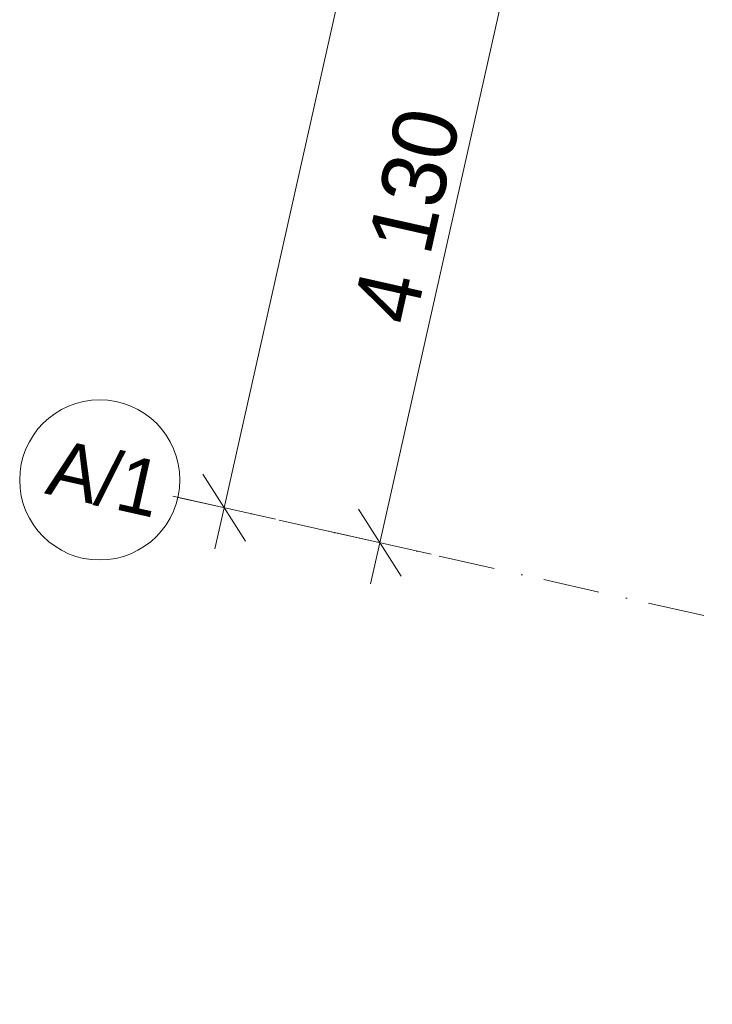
# Model space of a CAD drawing. Header units: millimetres. Extents: x -7213913 to -6930525, y 6129472 to 6355042.
# Tile 3 of 214: x -7213913 to -7209589, y 6159165 to 6165309. Entities that reach past the tile are written whole.
import ezdxf
from ezdxf.enums import TextEntityAlignment as Align

# ---------------------------------------------------------------- set-up
doc = ezdxf.new("R2010")
doc.units = ezdxf.units.MM
doc.header["$MEASUREMENT"] = 0
doc.linetypes.add('Штрихпунктирная', pattern=[670.277762, 352.777767, -176.388884, 0, -141.111112])
doc.layers.add('АР-Чертеж-Оси_Осевые размеры.АР', color=7, linetype='Continuous')
doc.layers.add('АР-Чертеж-Оси_Осевые размеры.АР_Ном._пера__1', color=7, linetype='Continuous', lineweight=0)
doc.layers.add('АР-Чертеж-Оси_Осевые размеры.АР_Ном._пера__120', color=7, linetype='Continuous', lineweight=0)
doc.styles.add('РЎР“Р•РќР•Р\xa0Р\x98Р\xa0_РЎРўР\x98Р›Р¬_5', font='GOTHIC.TTF')
doc.dimstyles.new('СГЕНЕРИР_СТИЛЬ__1', dxfattribs={"dimtxt": 400, "dimasz": 332.5, "dimexe": 0.18, "dimexo": 0.0625, "dimgap": 0, "dimtad": 1, "dimdec": 0, "dimzin": 0, "dimdsep": 46, "dimtxsty": 'РЎР“Р•РќР•Р\xa0Р\x98Р\xa0_РЎРўР\x98Р›Р¬_5', "dimblk": 'ARROWHEAD_6', "dimblk1": 'ARROWHEAD_6', "dimblk2": 'ARROWHEAD_6', "dimcen": 0.09, "dimse1": 1, "dimse2": 1, "dimclrd": 7, "dimclre": 7, "dimclrt": 7, "dimazin": 0, "dimtfac": 1, "dimtdec": 4, "dimtmove": 0, "dimatfit": 3, "dimfxl": 1, "dimtolj": 1, "dimtzin": 0, "dimarcsym": 0})
doc.dimstyles.new('СГЕНЕРИР_СТИЛЬ__2', dxfattribs={"dimtxt": 400, "dimasz": 332.5, "dimexe": 0.18, "dimexo": 0.0625, "dimgap": 0, "dimtad": 1, "dimdec": 0, "dimzin": 0, "dimdsep": 46, "dimtxsty": 'РЎР“Р•РќР•Р\xa0Р\x98Р\xa0_РЎРўР\x98Р›Р¬_5', "dimblk": 'ARROWHEAD_6', "dimblk1": 'ARROWHEAD_6', "dimblk2": 'ARROWHEAD_6', "dimcen": 0.09, "dimse1": 1, "dimse2": 1, "dimclrd": 7, "dimclre": 7, "dimclrt": 7, "dimazin": 0, "dimtfac": 1, "dimtdec": 4, "dimtmove": 2, "dimatfit": 3, "dimfxl": 1, "dimtolj": 1, "dimtzin": 0, "dimarcsym": 0})

# ---------------------------------------------------------------- blocks, each defined once
blk = doc.blocks.new('*D901', base_point=(-6566190.3, 6562677.8))
at = {"layer": 'АР-Чертеж-Оси_Осевые размеры.АР_Ном._пера__1', "color": 7, "linetype": 'Continuous', "lineweight": 0, "transparency": 16777216}
for p, q in [((-7210760, 6166074.6), (-7210041.2, 6169274.9)), ((-7210892.4, 6166283.7), (-7210627.6, 6165865.6)), ((-7210439.8, 6166002.7), (-7211080.1, 6166146.6)), ((-7211665, 6162045), (-7210760, 6166074.6)), ((-7211797.4, 6162254.1), (-7211532.6, 6161835.9)), ((-7211344.9, 6161973.1), (-7211985.2, 6162116.9)), ((-7211722.6, 6161788.9), (-7211665, 6162045))]:
    blk.add_line(p, q, dxfattribs=at)
at = {"layer": 'АР-Чертеж-Оси_Осевые размеры.АР_Ном._пера__1', "color": 7, "lineweight": 0, "transparency": 16777216, "insert": (-7211445, 6163389.6), "char_height": 400, "attachment_point": 7, "rotation": 77.34172, "style": 'РЎР“Р•РќР•Р\xa0Р\x98Р\xa0_РЎРўР\x98Р›Р¬_5'}
blk.add_mtext('\\A1;{\\pql;\\fCentury Gothic|b0|i0|c204|p0;\\W1.000000;4\xa0130}', dxfattribs=at)
blk = doc.blocks.new('ARROWHEAD_6')
at = {"color": 0, "linetype": 'Continuous', "lineweight": 0}
for p, q in [((-0.5, -0.5), (0.5, 0.5)), ((0, 0), (-1, 0))]:
    blk.add_line(p, q, dxfattribs=at)
blk = doc.blocks.new('*D913', base_point=(-6566190.3, 6562677.8))
at = {"layer": 'АР-Чертеж-Оси_Осевые размеры.АР_Ном._пера__1', "color": 7, "linetype": 'Continuous', "lineweight": 0, "transparency": 16777216}
for p, q in [((-7202989.4, 6205215.6), (-7203046.9, 6204959.5)), ((-7202914.5, 6204750.4), (-7203179.3, 6205168.6)), ((-7203367, 6205031.4), (-7202726.8, 6204887.6)), ((-7203046.9, 6204959.5), (-7212636.3, 6162263.2)), ((-7212768.7, 6162472.3), (-7212503.9, 6162054.1)), ((-7212956.4, 6162335.1), (-7212316.1, 6162191.3)), ((-7212636.3, 6162263.2), (-7212693.8, 6162007))]:
    blk.add_line(p, q, dxfattribs=at)
at = {"layer": 'АР-Чертеж-Оси_Осевые размеры.АР_Ном._пера__1', "color": 7, "lineweight": 0, "transparency": 16777216, "insert": (-7207709.5, 6184564.6), "char_height": 400, "attachment_point": 7, "rotation": 77.34172, "style": 'РЎР“Р•РќР•Р\xa0Р\x98Р\xa0_РЎРўР\x98Р›Р¬_5'}
blk.add_mtext('\\A1;{\\pql;\\fCentury Gothic|b0|i0|c204|p0;\\W1.000000;43\xa0760}', dxfattribs=at)
blk = doc.blocks.new('Стандартный Маркер Сетки[199]_10', base_point=(-7212924.8, 6162328))
at = {"layer": 'АР-Чертеж-Оси_Осевые размеры.АР_Ном._пера__120', "color": 7, "linetype": 'Штрихпунктирная', "lineweight": 0}
for q in [(-7212924.8, 6162328), (-7187848.6, 6156696), (-7211949.2, 6162108.8)]:
    blk.add_line((-7211949.2, 6162108.8), q, dxfattribs=at)
at = {"layer": 'АР-Чертеж-Оси_Осевые размеры.АР_Ном._пера__120', "color": 7, "linetype": 'Continuous', "lineweight": 0}
blk.add_circle((-7213412.7, 6162437.5), 500, dxfattribs=at)
at = {"layer": 'АР-Чертеж-Оси_Осевые размеры.АР_Ном._пера__120', "color": 7, "linetype": 'Штрихпунктирная', "lineweight": 0}
blk.add_point((-7211949.2, 6162108.8), dxfattribs=at)
at = {"layer": 'АР-Чертеж-Оси_Осевые размеры.АР_Ном._пера__120', "color": 7, "lineweight": 0, "style": 'РЎР“Р•РќР•Р\xa0Р\x98Р\xa0_РЎРўР\x98Р›Р¬_5'}
blk.add_attdef('AC_MarkerText_1', text='', height=350, rotation=347.34172, dxfattribs=at).set_placement((-7213342.8, 6162618.6), align=Align.TOP_CENTER)
blk = doc.blocks.new('Стандартный Маркер Сетки[207]_10', base_point=(-7212924.8, 6162328))
at = {"layer": 'АР-Чертеж-Оси_Осевые размеры.АР_Ном._пера__120', "color": 7, "linetype": 'Штрихпунктирная', "lineweight": 0}
for q in [(-7212924.8, 6162328), (-7187848.6, 6156696), (-7211949.2, 6162108.8)]:
    blk.add_line((-7211949.2, 6162108.8), q, dxfattribs=at)
at = {"layer": 'АР-Чертеж-Оси_Осевые размеры.АР_Ном._пера__120', "color": 7, "linetype": 'Continuous', "lineweight": 0}
blk.add_circle((-7213412.7, 6162437.5), 500, dxfattribs=at)
at = {"layer": 'АР-Чертеж-Оси_Осевые размеры.АР_Ном._пера__120', "color": 7, "linetype": 'Штрихпунктирная', "lineweight": 0}
blk.add_point((-7211949.2, 6162108.8), dxfattribs=at)
at = {"layer": 'АР-Чертеж-Оси_Осевые размеры.АР_Ном._пера__120', "color": 7, "lineweight": 0, "style": 'РЎР“Р•РќР•Р\xa0Р\x98Р\xa0_РЎРўР\x98Р›Р¬_5'}
blk.add_attdef('AC_MarkerText_1', text='', height=350, rotation=347.34172, dxfattribs=at).set_placement((-7213342.8, 6162618.6), align=Align.TOP_CENTER)
blk = doc.blocks.new('Стандартный Маркер Сетки[218]_10', base_point=(-7212924.8, 6162328))
at = {"layer": 'АР-Чертеж-Оси_Осевые размеры.АР_Ном._пера__120', "color": 7, "linetype": 'Штрихпунктирная', "lineweight": 0}
for q in [(-7212924.8, 6162328), (-7187848.6, 6156696), (-7211949.2, 6162108.8)]:
    blk.add_line((-7211949.2, 6162108.8), q, dxfattribs=at)
at = {"layer": 'АР-Чертеж-Оси_Осевые размеры.АР_Ном._пера__120', "color": 7, "linetype": 'Continuous', "lineweight": 0}
blk.add_circle((-7213412.7, 6162437.5), 500, dxfattribs=at)
at = {"layer": 'АР-Чертеж-Оси_Осевые размеры.АР_Ном._пера__120', "color": 7, "linetype": 'Штрихпунктирная', "lineweight": 0}
blk.add_point((-7211949.2, 6162108.8), dxfattribs=at)
at = {"layer": 'АР-Чертеж-Оси_Осевые размеры.АР_Ном._пера__120', "color": 7, "lineweight": 0, "style": 'РЎР“Р•РќР•Р\xa0Р\x98Р\xa0_РЎРўР\x98Р›Р¬_5'}
blk.add_attdef('AC_MarkerText_1', text='', height=350, rotation=347.34172, dxfattribs=at).set_placement((-7213342.8, 6162618.6), align=Align.TOP_CENTER)
blk = doc.blocks.new('Стандартный Маркер Сетки[227]_10', base_point=(-7212924.8, 6162328))
at = {"layer": 'АР-Чертеж-Оси_Осевые размеры.АР_Ном._пера__120', "color": 7, "linetype": 'Штрихпунктирная', "lineweight": 0}
for q in [(-7212924.8, 6162328), (-7187848.6, 6156696), (-7211949.2, 6162108.8)]:
    blk.add_line((-7211949.2, 6162108.8), q, dxfattribs=at)
at = {"layer": 'АР-Чертеж-Оси_Осевые размеры.АР_Ном._пера__120', "color": 7, "linetype": 'Continuous', "lineweight": 0}
blk.add_circle((-7213412.7, 6162437.5), 500, dxfattribs=at)
at = {"layer": 'АР-Чертеж-Оси_Осевые размеры.АР_Ном._пера__120', "color": 7, "linetype": 'Штрихпунктирная', "lineweight": 0}
blk.add_point((-7211949.2, 6162108.8), dxfattribs=at)
at = {"layer": 'АР-Чертеж-Оси_Осевые размеры.АР_Ном._пера__120', "color": 7, "lineweight": 0, "style": 'РЎР“Р•РќР•Р\xa0Р\x98Р\xa0_РЎРўР\x98Р›Р¬_5'}
blk.add_attdef('AC_MarkerText_1', text='', height=350, rotation=347.34172, dxfattribs=at).set_placement((-7213342.8, 6162618.6), align=Align.TOP_CENTER)

msp = doc.modelspace()

# ---------------------------------------------------------------- block references
at = {"layer": 'АР-Чертеж-Оси_Осевые размеры.АР', "color": 8, "linetype": 'Continuous', "lineweight": 15}
for name in ['Стандартный Маркер Сетки[199]_10', 'Стандартный Маркер Сетки[207]_10', 'Стандартный Маркер Сетки[218]_10', 'Стандартный Маркер Сетки[227]_10']:
    msp.add_blockref(name, (-7212924.8, 6162328), dxfattribs=at).add_auto_attribs({'AC_MarkerText_1': 'А/1'})

# ---------------------------------------------------------------- dimensions: what is measured, and where the dimension line sits
at = {"layer": 'АР-Чертеж-Оси_Осевые размеры.АР', "color": 7, "linetype": 'Continuous', "lineweight": 0}
for base, p1, p2, angle, dimstyle, picture, middle in [((-7212636.3, 6162263.2), (-7203353.8, 6205028.5), (-7212924.8, 6162328), 257.34172, 'СГЕНЕРИР_СТИЛЬ__2', '*D913', (-7207720.9, 6185426.5)), ((-7210760, 6166074.6), (-7212924.8, 6162328), (-7212019.8, 6166357.6), 77.34172, 'СГЕНЕРИР_СТИЛЬ__1', '*D901', (-7211489.8, 6164102.9))]:
    dim = msp.add_linear_dim(base=base, p1=p1, p2=p2, angle=angle, dimstyle=dimstyle, dxfattribs=at)
    dim.commit()
    dim.dimension.update_dxf_attribs({"geometry": picture, "text_midpoint": middle, "dimtype": 160, "text_rotation": 77.34172})

doc.saveas('drawing.dxf')
